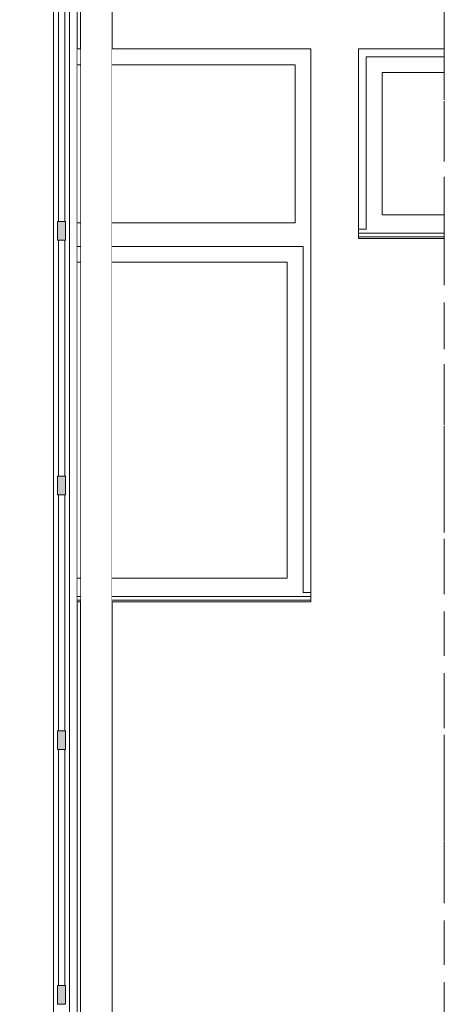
# Model space of a CAD drawing. Header units: centimetres. Extents: x -390 to 709, y -734 to 429.
# Tile 13 of 14: x 542 to 677, y -39 to 272. Entities that reach past the tile are written whole.
import ezdxf

# ---------------------------------------------------------------- set-up
doc = ezdxf.new("R2010")
doc.units = ezdxf.units.CM
doc.header["$MEASUREMENT"] = 0
for name, pattern in [('Hidden Line', [19.561111, 14.111111, -5.45]), ('Przerywana', [24, 12, -12]), ('Wipeout_Contour', [100, 0, -100])]:
    doc.linetypes.add(name, pattern=pattern)
for name, color, linetype in [('220 - ŚCIANY WEWNĘTRZNE', 7, 'Continuous'), ('Nowe_1', 7, 'Continuous'), ('Nowe_Okna Archicada', 7, 'Continuous'), ('Nowe_ściana', 7, 'Continuous'), ('Okna Archicada', 7, 'Continuous')]:
    doc.layers.add(name, color=color, linetype=linetype)
for name, color, linetype, lineweight in [('220 - ŚCIANY WEWNĘTRZNE_Nr_pióra__1', 7, 'Continuous', 13), ('Nowe_Okna Archicada_Nr_pióra__2', 8, 'Continuous', 13), ('Okna Archicada_Nr_pióra__1', 7, 'Continuous', 13), ('Rozbiórka_220-A Ściany_Nr_pióra__120', 7, 'Continuous', 13)]:
    doc.layers.add(name, color=color, linetype=linetype, lineweight=lineweight)
for name, color, linetype, lineweight, true_color in [('Nowe_1_Nr_pióra__81', 7, 'Continuous', 13, 0x6a6a6a), ('Okna Archicada_Nr_pióra__3', 7, 'Continuous', 13, 0xff6600), ('Okna Archicada_Nr_pióra__87', 7, 'Continuous', 13, 0x6a6a6a)]:
    doc.layers.add(name, color=color, linetype=linetype, lineweight=lineweight, true_color=true_color)

msp = doc.modelspace()

# ---------------------------------------------------------------- wipeouts: each hides what was drawn before it
at = {"color": 254, "linetype": 'Wipeout_Contour', "lineweight": 0, "ltscale": 2500.767872}
msp.add_wipeout([(560.47, 263), (561.47, 263), (561.47, 288.54), (560.47, 288.54)], dxfattribs=at).dxf.layer = '220 - ŚCIANY WEWNĘTRZNE'
at = {"color": 254, "linetype": 'Wipeout_Contour', "lineweight": 0, "ltscale": 7972.523233}
msp.add_wipeout([(571.47, 263), (634.47, 263), (634.47, 88), (571.47, 88), (571.47, 0), (676.69, 0), (676.69, 203), (649.47, 203), (649.47, 263), (676.69, 263), (676.69, 288.54), (571.47, 288.54)], dxfattribs=at).dxf.layer = '220 - ŚCIANY WEWNĘTRZNE'
at = {"color": 254, "linetype": 'Wipeout_Contour', "lineweight": 0, "ltscale": 2257.597831}
msp.add_wipeout([(561.47, 88), (560.47, 88), (560.47, 0), (561.47, 0)], dxfattribs=at).dxf.layer = '220 - ŚCIANY WEWNĘTRZNE'
at = {"color": 254, "linetype": 'Wipeout_Contour', "lineweight": 0, "ltscale": 2461.957442}
msp.add_wipeout([(568.97, 305.52), (566.47, 305.52), (566.47, -146.46), (568.97, -146.46)], dxfattribs=at).dxf.layer = 'Nowe_1'
at = {"color": 254, "linetype": 'Wipeout_Contour', "lineweight": 0, "ltscale": 4741.215125}
msp.add_wipeout([(538.47, -121.46), (555.47, -121.46), (555.47, -118.96), (552.97, -118.96), (552.97, 288.04), (555.47, 288.04), (555.47, 290.54), (538.47, 290.54)], dxfattribs=at).dxf.layer = 'Nowe_ściana'

# ---------------------------------------------------------------- next in the draw order: linework, layer by layer
at = {"layer": '220 - ŚCIANY WEWNĘTRZNE_Nr_pióra__1', "color": 7, "linetype": 'Przerywana', "lineweight": 13}
for p, q in [((676.69, 263), (676.69, 288.54)), ((676.69, 0), (676.69, 203))]:
    msp.add_line(p, q, dxfattribs=at)
at = {"layer": 'Nowe_Okna Archicada_Nr_pióra__2', "color": 8, "linetype": 'Continuous', "lineweight": 13}
for p, q in [((552.97, 283.04), (552.97, -113.96)), ((554.47, 283.04), (554.47, 208.44)), ((554.22, 208.44), (554.22, 202.44)), ((554.47, 202.44), (554.47, 127.84)), ((554.22, 127.84), (554.22, 121.84)), ((554.47, 121.84), (554.47, 47.24)), ((554.22, 47.24), (554.22, 41.24)), ((554.47, 41.24), (554.47, -33.36)), ((554.22, -33.36), (554.22, -39.36))]:
    msp.add_line(p, q, dxfattribs=at)

# ---------------------------------------------------------------- next in the draw order: wipeouts: each hides what was drawn before it
at = {"color": 254, "linetype": 'Wipeout_Contour', "lineweight": 0, "ltscale": 2281.530137}
msp.add_wipeout([(560.47, 0), (560.47, -146.46), (561.47, -146.46), (561.47, 0)], dxfattribs=at).dxf.layer = '220 - ŚCIANY WEWNĘTRZNE'
at = {"color": 254, "linetype": 'Wipeout_Contour', "lineweight": 0, "ltscale": 4632.45789}
msp.add_wipeout([(631.97, 93), (634.47, 93), (634.47, 258), (629.47, 258), (629.47, 208), (629.47, 200.5), (631.97, 200.5)], dxfattribs=at).dxf.layer = 'Okna Archicada'
at = {"color": 254, "linetype": 'Wipeout_Contour', "lineweight": 0, "ltscale": 2766.295499}
msp.add_wipeout([(651.97, 258), (649.47, 258), (649.47, 208), (651.97, 208)], dxfattribs=at).dxf.layer = 'Okna Archicada'

# ---------------------------------------------------------------- next in the draw order: wipeouts: each hides what was drawn before it
at = {"color": 254, "linetype": 'Wipeout_Contour', "lineweight": 0, "ltscale": 2530.515774}
msp.add_wipeout([(676.69, 0), (571.47, 0), (571.47, -146.46), (676.69, -146.46)], dxfattribs=at).dxf.layer = '220 - ŚCIANY WEWNĘTRZNE'
at = {"color": 254, "linetype": 'Wipeout_Contour', "lineweight": 0, "ltscale": 2398.158835}
msp.add_wipeout([(557.97, -116.46), (560.47, -116.46), (560.47, 285.54), (557.97, 285.54)], dxfattribs=at).dxf.layer = 'Nowe_Okna Archicada'
at = {"color": 254, "linetype": 'Wipeout_Contour', "lineweight": 0, "ltscale": 4254.650323}
msp.add_wipeout([(676.69, 263), (649.47, 263), (649.47, 258), (651.97, 258), (651.97, 260.5), (676.69, 260.5)], dxfattribs=at).dxf.layer = 'Okna Archicada'
at = {"color": 254, "linetype": 'Wipeout_Contour', "lineweight": 0, "ltscale": 2780.115563}
msp.add_wipeout([(656.97, 210.5), (656.97, 255.5), (651.97, 255.5), (651.97, 210.5)], dxfattribs=at).dxf.layer = 'Okna Archicada'
at = {"color": 254, "linetype": 'Wipeout_Contour', "lineweight": 0, "ltscale": 2775.165179}
msp.add_wipeout([(676.69, 204.69), (649.47, 204.69), (649.47, 203.5), (676.69, 203.5)], dxfattribs=at).dxf.layer = 'Okna Archicada'
at = {"color": 254, "linetype": 'Wipeout_Contour', "lineweight": 0, "ltscale": 2591.58159}
msp.add_wipeout([(626.97, 195.5), (626.97, 95.5), (631.97, 95.5), (631.97, 195.5)], dxfattribs=at).dxf.layer = 'Okna Archicada'

# ---------------------------------------------------------------- next in the draw order: hatches: boundary and pattern name
at = {"layer": 'Nowe_Okna Archicada_Nr_pióra__2', "linetype": 'Continuous', "lineweight": 13}
for points in [[(556.72, 202.44), (556.72, 208.44), (554.22, 208.44), (554.22, 202.44)], [(556.72, 121.84), (556.72, 127.84), (554.22, 127.84), (554.22, 121.84)], [(556.72, 41.24), (556.72, 47.24), (554.22, 47.24), (554.22, 41.24)], [(556.72, -39.36), (556.72, -33.36), (554.22, -33.36), (554.22, -39.36)]]:
    msp.add_hatch(color=8, dxfattribs=at).paths.add_polyline_path(points)

# ---------------------------------------------------------------- next in the draw order: linework, layer by layer
at = {"layer": '220 - ŚCIANY WEWNĘTRZNE_Nr_pióra__1', "color": 7, "linetype": 'Przerywana', "lineweight": 13}
msp.add_line((676.69, -146.46), (676.69, 0), dxfattribs=at)
at = {"layer": 'Nowe_Okna Archicada_Nr_pióra__2', "color": 8, "linetype": 'Continuous', "lineweight": 13}
for p, q in [((560.47, 285.54), (560.47, -116.46)), ((556.47, 208.44), (556.47, 283.04)), ((557.97, 283.04), (557.97, -113.96)), ((556.72, 208.44), (554.22, 208.44)), ((556.72, 208.44), (556.72, 202.44)), ((556.72, 202.44), (554.22, 202.44)), ((556.47, 127.84), (556.47, 202.44)), ((556.72, 127.84), (554.22, 127.84)), ((556.72, 127.84), (556.72, 121.84)), ((556.72, 121.84), (554.22, 121.84)), ((556.47, 47.24), (556.47, 121.84)), ((556.72, 47.24), (554.22, 47.24)), ((556.72, 47.24), (556.72, 41.24)), ((556.72, 41.24), (554.22, 41.24)), ((556.47, -33.36), (556.47, 41.24)), ((556.72, -33.36), (554.22, -33.36)), ((556.72, -33.36), (556.72, -39.36)), ((556.72, -39.36), (554.22, -39.36))]:
    msp.add_line(p, q, dxfattribs=at)
at = {"layer": 'Okna Archicada_Nr_pióra__87', "color": 251, "linetype": 'Continuous', "lineweight": 13, "true_color": 0x6a6a6a}
msp.add_line((649.47, 263), (676.69, 263), dxfattribs=at)

# ---------------------------------------------------------------- next in the draw order: wipeouts: each hides what was drawn before it
at = {"color": 254, "linetype": 'Wipeout_Contour', "lineweight": 0, "ltscale": 2469.965717}
msp.add_wipeout([(570.8, 305.52), (568.97, 305.52), (568.97, -146.46), (570.8, -146.46)], dxfattribs=at).dxf.layer = 'Nowe_1'
at = {"color": 254, "linetype": 'Wipeout_Contour', "lineweight": 0, "ltscale": 3555.750467}
msp.add_wipeout([(676.69, 260.5), (651.97, 260.5), (651.97, 255.5), (656.97, 255.5), (676.69, 255.5)], dxfattribs=at).dxf.layer = 'Okna Archicada'
at = {"color": 254, "linetype": 'Wipeout_Contour', "lineweight": 0, "ltscale": 4145.069162}
msp.add_wipeout([(649.47, 206), (649.47, 204.69), (676.69, 204.69), (676.69, 205.87), (651.97, 205.87), (651.97, 206)], dxfattribs=at).dxf.layer = 'Okna Archicada'

# ---------------------------------------------------------------- next in the draw order: linework, layer by layer
at = {"layer": 'Okna Archicada_Nr_pióra__1', "color": 7, "linetype": 'Przerywana', "lineweight": 13}
msp.add_line((676.69, 260.5), (676.69, 263), dxfattribs=at)
at = {"layer": 'Okna Archicada_Nr_pióra__3', "color": 30, "linetype": 'Continuous', "lineweight": 13, "true_color": 0xff6600}
for p, q in [((651.97, 255.5), (651.97, 260.5)), ((651.97, 260.5), (676.69, 260.5))]:
    msp.add_line(p, q, dxfattribs=at)

# ---------------------------------------------------------------- next in the draw order: wipeouts: each hides what was drawn before it
at = {"color": 254, "linetype": 'Wipeout_Contour', "lineweight": 0, "ltscale": 2440.099136}
msp.add_wipeout([(562.14, 305.52), (561.47, 305.52), (561.47, -146.46), (562.14, -146.46)], dxfattribs=at).dxf.layer = 'Nowe_1'
at = {"color": 254, "linetype": 'Wipeout_Contour', "lineweight": 0, "ltscale": 2474.591177}
msp.add_wipeout([(571.47, 305.52), (570.8, 305.52), (570.8, -146.46), (571.47, -146.46)], dxfattribs=at).dxf.layer = 'Nowe_1'
at = {"color": 254, "linetype": 'Wipeout_Contour', "lineweight": 0, "ltscale": 2731.414027}
msp.add_wipeout([(651.97, 208), (649.47, 208), (649.47, 206), (651.97, 206)], dxfattribs=at).dxf.layer = 'Okna Archicada'
at = {"color": 254, "linetype": 'Wipeout_Contour', "lineweight": 0, "ltscale": 2774.17207}
msp.add_wipeout([(676.69, 203.5), (649.47, 203.5), (649.47, 203), (676.69, 203)], dxfattribs=at).dxf.layer = 'Okna Archicada'

# ---------------------------------------------------------------- next in the draw order: linework, layer by layer
at = {"layer": 'Nowe_1_Nr_pióra__81', "color": 251, "linetype": 'Continuous', "lineweight": 13, "true_color": 0x6a6a6a}
msp.add_line((571.47, 305.52), (571.47, -146.46), dxfattribs=at)
at = {"layer": 'Okna Archicada_Nr_pióra__1', "color": 7, "linetype": 'Przerywana', "lineweight": 13}
msp.add_line((676.69, 203), (676.69, 203.5), dxfattribs=at)
at = {"layer": 'Okna Archicada_Nr_pióra__3', "color": 30, "linetype": 'Continuous', "lineweight": 13, "true_color": 0xff6600}
for p, q in [((649.47, 204.69), (649.47, 204.85)), ((649.47, 203.5), (649.47, 204.69)), ((676.69, 203.5), (649.47, 203.5))]:
    msp.add_line(p, q, dxfattribs=at)
at = {"layer": 'Okna Archicada_Nr_pióra__87', "color": 251, "linetype": 'Continuous', "lineweight": 13, "true_color": 0x6a6a6a}
for p, q in [((649.47, 204.85), (649.47, 263)), ((649.47, 203), (649.47, 203.5)), ((676.69, 203), (649.47, 203))]:
    msp.add_line(p, q, dxfattribs=at)

# ---------------------------------------------------------------- next in the draw order: wipeouts: each hides what was drawn before it
at = {"color": 254, "linetype": 'Wipeout_Contour', "lineweight": 0, "ltscale": 2444.715742}
msp.add_wipeout([(563.97, 305.52), (562.14, 305.52), (562.14, -146.46), (563.97, -146.46)], dxfattribs=at).dxf.layer = 'Nowe_1'
at = {"color": 254, "linetype": 'Wipeout_Contour', "lineweight": 0, "ltscale": 3475.104951}
msp.add_wipeout([(651.97, 210.5), (651.97, 205.87), (676.69, 205.87), (676.69, 210.5), (656.97, 210.5)], dxfattribs=at).dxf.layer = 'Okna Archicada'

# ---------------------------------------------------------------- next in the draw order: linework, layer by layer
at = {"layer": 'Nowe_1_Nr_pióra__81', "color": 251, "linetype": 'Continuous', "lineweight": 13, "true_color": 0x6a6a6a}
msp.add_line((561.47, 305.52), (561.47, -146.46), dxfattribs=at)
at = {"layer": 'Okna Archicada_Nr_pióra__1', "color": 7, "linetype": 'Przerywana', "lineweight": 13}
for p, q in [((676.69, 204.69), (676.69, 205.87)), ((676.69, 203.5), (676.69, 204.69))]:
    msp.add_line(p, q, dxfattribs=at)
at = {"layer": 'Okna Archicada_Nr_pióra__3', "color": 30, "linetype": 'Continuous', "lineweight": 13, "true_color": 0xff6600}
for p, q in [((651.97, 210.5), (651.97, 255.5)), ((651.97, 205.87), (651.97, 210.5)), ((649.47, 206), (651.97, 206)), ((676.69, 204.69), (649.47, 204.69))]:
    msp.add_line(p, q, dxfattribs=at)

# ---------------------------------------------------------------- next in the draw order: wipeouts: each hides what was drawn before it
at = {"color": 254, "linetype": 'Wipeout_Contour', "lineweight": 0, "ltscale": 2452.715296}
msp.add_wipeout([(566.47, 305.52), (563.97, 305.52), (563.97, -146.46), (566.47, -146.46)], dxfattribs=at).dxf.layer = 'Nowe_1'
at = {"color": 254, "linetype": 'Wipeout_Contour', "lineweight": 0, "ltscale": 3307.519033}
msp.add_wipeout([(571.47, 258), (629.47, 258), (634.47, 258), (634.47, 263), (571.47, 263)], dxfattribs=at).dxf.layer = 'Okna Archicada'
at = {"color": 254, "linetype": 'Wipeout_Contour', "lineweight": 0, "ltscale": 2826.749982}
msp.add_wipeout([(676.69, 255.5), (656.97, 255.5), (656.97, 210.5), (676.69, 210.5)], dxfattribs=at).dxf.layer = 'Okna Archicada'
at = {"color": 254, "linetype": 'Wipeout_Contour', "lineweight": 0, "ltscale": 2537.321586}
msp.add_wipeout([(629.47, 208), (571.47, 208), (571.47, 200.5), (629.47, 200.5)], dxfattribs=at).dxf.layer = 'Okna Archicada'
at = {"color": 254, "linetype": 'Wipeout_Contour', "lineweight": 0, "ltscale": 2438.131956}
msp.add_wipeout([(634.47, 89.69), (571.47, 89.69), (571.47, 88.5), (634.47, 88.5)], dxfattribs=at).dxf.layer = 'Okna Archicada'

# ---------------------------------------------------------------- next in the draw order: linework, layer by layer
at = {"layer": 'Okna Archicada_Nr_pióra__1', "color": 7, "linetype": 'Przerywana', "lineweight": 13}
for p, q in [((676.69, 255.5), (676.69, 260.5)), ((676.69, 210.5), (676.69, 255.5)), ((676.69, 205.87), (676.69, 210.5))]:
    msp.add_line(p, q, dxfattribs=at)
at = {"layer": 'Okna Archicada_Nr_pióra__3', "color": 30, "linetype": 'Continuous', "lineweight": 13, "true_color": 0xff6600}
for p, q in [((656.97, 255.5), (656.97, 210.5)), ((676.69, 255.5), (656.97, 255.5)), ((656.97, 210.5), (676.69, 210.5))]:
    msp.add_line(p, q, dxfattribs=at)
at = {"layer": 'Okna Archicada_Nr_pióra__87', "color": 251, "linetype": 'Continuous', "lineweight": 13, "true_color": 0x6a6a6a}
msp.add_line((571.47, 263), (634.47, 263), dxfattribs=at)
at = {"layer": 'Rozbiórka_220-A Ściany_Nr_pióra__120', "color": 7, "linetype": 'Hidden Line', "lineweight": 13}
msp.add_line((676.69, -398.58), (676.69, 428.68), dxfattribs=at)

# ---------------------------------------------------------------- next in the draw order: wipeouts: each hides what was drawn before it
at = {"color": 254, "linetype": 'Wipeout_Contour', "lineweight": 0, "ltscale": 2474.0388}
msp.add_wipeout([(560.47, 263), (560.47, 258), (561.47, 258), (561.47, 263)], dxfattribs=at).dxf.layer = 'Okna Archicada'
at = {"color": 254, "linetype": 'Wipeout_Contour', "lineweight": 0, "ltscale": 2578.345581}
msp.add_wipeout([(629.47, 258), (571.47, 258), (571.47, 208), (629.47, 208)], dxfattribs=at).dxf.layer = 'Okna Archicada'
at = {"color": 254, "linetype": 'Wipeout_Contour', "lineweight": 0, "ltscale": 2388.033841}
msp.add_wipeout([(560.47, 208), (560.47, 200.5), (561.47, 200.5), (561.47, 208)], dxfattribs=at).dxf.layer = 'Okna Archicada'
at = {"color": 254, "linetype": 'Wipeout_Contour', "lineweight": 0, "ltscale": 3190.314064}
msp.add_wipeout([(571.47, 195.5), (626.97, 195.5), (631.97, 195.5), (631.97, 200.5), (571.47, 200.5)], dxfattribs=at).dxf.layer = 'Okna Archicada'
at = {"color": 254, "linetype": 'Wipeout_Contour', "lineweight": 0, "ltscale": 3715.014033}
msp.add_wipeout([(571.47, 90.87), (571.47, 89.69), (634.47, 89.69), (634.47, 91), (631.97, 91), (631.97, 90.87)], dxfattribs=at).dxf.layer = 'Okna Archicada'
at = {"color": 254, "linetype": 'Wipeout_Contour', "lineweight": 0, "ltscale": 2272.014235}
msp.add_wipeout([(560.47, 89.69), (560.47, 88.5), (561.47, 88.5), (561.47, 89.69)], dxfattribs=at).dxf.layer = 'Okna Archicada'

# ---------------------------------------------------------------- next in the draw order: linework, layer by layer
at = {"layer": 'Okna Archicada_Nr_pióra__3', "color": 30, "linetype": 'Continuous', "lineweight": 13, "true_color": 0xff6600}
for p, q in [((629.47, 258), (571.47, 258)), ((629.47, 208), (629.47, 258)), ((571.47, 208), (629.47, 208)), ((571.47, 200.5), (631.97, 200.5)), ((631.97, 200.5), (631.97, 195.5))]:
    msp.add_line(p, q, dxfattribs=at)
at = {"layer": 'Okna Archicada_Nr_pióra__87', "color": 251, "linetype": 'Continuous', "lineweight": 13, "true_color": 0x6a6a6a}
msp.add_line((560.47, 263), (561.47, 263), dxfattribs=at)

# ---------------------------------------------------------------- next in the draw order: wipeouts: each hides what was drawn before it
at = {"color": 254, "linetype": 'Wipeout_Contour', "lineweight": 0, "ltscale": 2431.470831}
msp.add_wipeout([(560.47, 258), (560.47, 208), (561.47, 208), (561.47, 258)], dxfattribs=at).dxf.layer = 'Okna Archicada'
at = {"color": 254, "linetype": 'Wipeout_Contour', "lineweight": 0, "ltscale": 2379.5751}
msp.add_wipeout([(560.47, 200.5), (560.47, 195.5), (561.47, 195.5), (561.47, 200.5)], dxfattribs=at).dxf.layer = 'Okna Archicada'
at = {"color": 254, "linetype": 'Wipeout_Contour', "lineweight": 0, "ltscale": 2272.762206}
msp.add_wipeout([(560.47, 90.87), (560.47, 89.69), (561.47, 89.69), (561.47, 90.87)], dxfattribs=at).dxf.layer = 'Okna Archicada'
at = {"color": 254, "linetype": 'Wipeout_Contour', "lineweight": 0, "ltscale": 2559.484876}
msp.add_wipeout([(631.97, 91), (634.47, 91), (634.47, 93), (631.97, 93)], dxfattribs=at).dxf.layer = 'Okna Archicada'
at = {"color": 254, "linetype": 'Wipeout_Contour', "lineweight": 0, "ltscale": 2437.638328}
msp.add_wipeout([(634.47, 88.5), (571.47, 88.5), (571.47, 88), (634.47, 88)], dxfattribs=at).dxf.layer = 'Okna Archicada'

# ---------------------------------------------------------------- next in the draw order: linework, layer by layer
at = {"layer": 'Okna Archicada_Nr_pióra__3', "color": 30, "linetype": 'Continuous', "lineweight": 13, "true_color": 0xff6600}
for p, q in [((561.47, 258), (560.47, 258)), ((560.47, 208), (561.47, 208)), ((560.47, 200.5), (561.47, 200.5)), ((634.47, 88.5), (571.47, 88.5)), ((634.47, 89.85), (634.47, 89.69)), ((634.47, 88.5), (634.47, 89.69))]:
    msp.add_line(p, q, dxfattribs=at)
at = {"layer": 'Okna Archicada_Nr_pióra__87', "color": 251, "linetype": 'Continuous', "lineweight": 13, "true_color": 0x6a6a6a}
for p, q in [((634.47, 263), (634.47, 89.85)), ((634.47, 88), (571.47, 88)), ((634.47, 88), (634.47, 88.5))]:
    msp.add_line(p, q, dxfattribs=at)

# ---------------------------------------------------------------- next in the draw order: wipeouts: each hides what was drawn before it
at = {"color": 254, "linetype": 'Wipeout_Contour', "lineweight": 0, "ltscale": 2274.653653}
msp.add_wipeout([(560.47, 95.5), (560.47, 90.87), (561.47, 90.87), (561.47, 95.5)], dxfattribs=at).dxf.layer = 'Okna Archicada'
at = {"color": 254, "linetype": 'Wipeout_Contour', "lineweight": 0, "ltscale": 3069.5179}
msp.add_wipeout([(571.47, 90.87), (631.97, 90.87), (631.97, 95.5), (626.97, 95.5), (571.47, 95.5)], dxfattribs=at).dxf.layer = 'Okna Archicada'
at = {"color": 254, "linetype": 'Wipeout_Contour', "lineweight": 0, "ltscale": 2271.485764}
msp.add_wipeout([(560.47, 88.5), (560.47, 88), (561.47, 88), (561.47, 88.5)], dxfattribs=at).dxf.layer = 'Okna Archicada'

# ---------------------------------------------------------------- next in the draw order: linework, layer by layer
at = {"layer": 'Okna Archicada_Nr_pióra__3', "color": 30, "linetype": 'Continuous', "lineweight": 13, "true_color": 0xff6600}
for p, q in [((631.97, 195.5), (631.97, 95.5)), ((631.97, 95.5), (631.97, 90.87)), ((631.97, 91), (634.47, 91)), ((561.47, 89.69), (560.47, 89.69)), ((561.47, 88.5), (560.47, 88.5)), ((634.47, 89.69), (571.47, 89.69))]:
    msp.add_line(p, q, dxfattribs=at)
at = {"layer": 'Okna Archicada_Nr_pióra__87', "color": 251, "linetype": 'Continuous', "lineweight": 13, "true_color": 0x6a6a6a}
msp.add_line((561.47, 88), (560.47, 88), dxfattribs=at)

# ---------------------------------------------------------------- next in the draw order: wipeouts: each hides what was drawn before it
at = {"color": 254, "linetype": 'Wipeout_Contour', "lineweight": 0, "ltscale": 2326.169539}
msp.add_wipeout([(560.47, 195.5), (560.47, 95.5), (561.47, 95.5), (561.47, 195.5)], dxfattribs=at).dxf.layer = 'Okna Archicada'
at = {"color": 254, "linetype": 'Wipeout_Contour', "lineweight": 0, "ltscale": 2474.276548}
msp.add_wipeout([(626.97, 195.5), (571.47, 195.5), (571.47, 95.5), (626.97, 95.5)], dxfattribs=at).dxf.layer = 'Okna Archicada'

# ---------------------------------------------------------------- next in the draw order: linework, layer by layer
at = {"layer": 'Okna Archicada_Nr_pióra__3', "color": 30, "linetype": 'Continuous', "lineweight": 13, "true_color": 0xff6600}
for p, q in [((561.47, 195.5), (560.47, 195.5)), ((626.97, 195.5), (571.47, 195.5)), ((626.97, 95.5), (626.97, 195.5)), ((560.47, 95.5), (561.47, 95.5)), ((571.47, 95.5), (626.97, 95.5))]:
    msp.add_line(p, q, dxfattribs=at)

doc.saveas('drawing.dxf')
